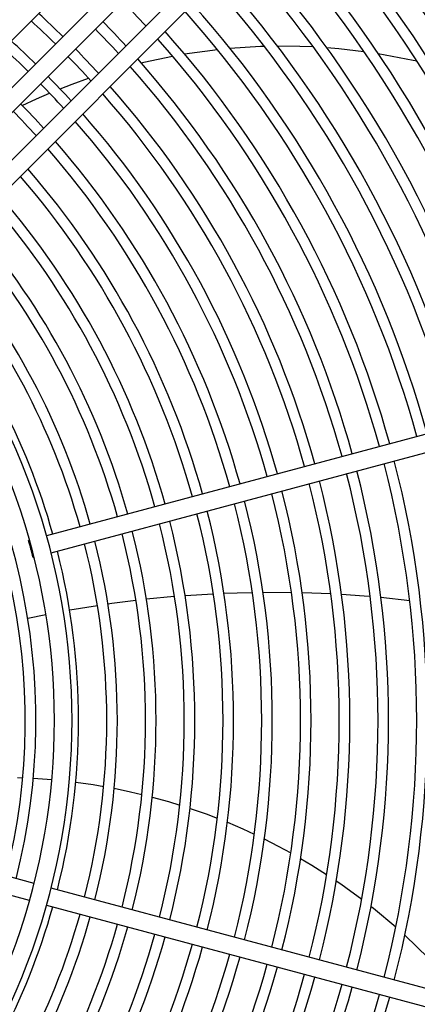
# Model space of a CAD drawing. Header units: centimetres. Extents: x -92429 to 178773, y 2337 to 428125.
# Tile 25 of 138: x 162490 to 162501, y 8920 to 8945. Entities that reach past the tile are written whole.
import ezdxf

# ---------------------------------------------------------------- set-up
doc = ezdxf.new("R2010")
doc.units = ezdxf.units.CM
doc.header["$LTSCALE"] = 50
doc.layers.add('WL_urządzenia', color=1, linetype='Continuous')

msp = doc.modelspace()

# ---------------------------------------------------------------- linework, layer by layer
at = {"layer": 'WL_urządzenia', "color": 1, "linetype": 'Continuous'}
for p, q in [((162501.598, 8956.505, 2170), (162477.632, 8932.539, 2170)), ((162479.205, 8930.966, 2170), (162503.171, 8954.932, 2170)), ((162503.498, 8954.604, 2170), (162479.47, 8930.576, 2170)), ((162496.812, 8950.474, 2170), (162486.193, 8939.855, 2170)), ((162486.52, 8939.527, 2170), (162497.14, 8950.146, 2170)), ((162495.75, 8944.713, 2170), (162496.551, 8944.764, 2170)), ((162496.551, 8944.764, 2170), (162496.651, 8944.767, 2170)), ((162496.996, 8944.774, 2170), (162497.591, 8944.768, 2170)), ((162497.591, 8944.768, 2170), (162497.934, 8944.755, 2170)), ((162498.294, 8944.733, 2170), (162498.617, 8944.706, 2170)), ((162498.617, 8944.706, 2170), (162499.272, 8944.63, 2170)), ((162493.489, 8944.345, 2170), (162494.24, 8944.505, 2170)), ((162494.557, 8944.561, 2170), (162495.419, 8944.68, 2170)), ((162499.646, 8944.575, 2170), (162500.571, 8944.398, 2170)), ((162493.415, 8944.327, 2170), (162493.489, 8944.345, 2170)), ((162500.571, 8944.398, 2170), (162500.664, 8944.377, 2170)), ((162491.601, 8943.768, 2170), (162492.034, 8943.923, 2170)), ((162491.281, 8943.644, 2170), (162491.601, 8943.768, 2170)), ((162490.661, 8943.38, 2170), (162491.006, 8943.53, 2170)), ((162490.289, 8943.206, 2170), (162490.661, 8943.38, 2170)), ((162505.433, 8935.782, 2170), (162490.927, 8931.895, 2170)), ((162491.047, 8931.447, 2170), (162505.553, 8935.334, 2170)), ((162490.479, 8931.775, 2170), (162490.456, 8931.769, 2170)), ((162490.576, 8931.321, 2170), (162490.599, 8931.327, 2170)), ((162493.277, 8930.193, 2170), (162492.642, 8930.112, 2170)), ((162494.284, 8930.295, 2170), (162493.554, 8930.225, 2170)), ((162494.293, 8930.296, 2170), (162494.284, 8930.295, 2170)), ((162495.313, 8930.364, 2170), (162494.571, 8930.318, 2170)), ((162495.943, 8930.39, 2170), (162495.593, 8930.377, 2170)), ((162496.339, 8930.399, 2170), (162495.943, 8930.39, 2170)), ((162497.368, 8930.399, 2170), (162496.619, 8930.402, 2170)), ((162498.402, 8930.365, 2170), (162497.65, 8930.393, 2170)), ((162499.278, 8930.308, 2170), (162498.684, 8930.349, 2170)), ((162499.438, 8930.295, 2170), (162499.278, 8930.308, 2170)), ((162500.478, 8930.189, 2170), (162499.722, 8930.27, 2170)), ((162492.267, 8930.058, 2170), (162491.536, 8929.938, 2170)), ((162492.642, 8930.112, 2170), (162492.542, 8930.098, 2170)), ((162490.911, 8929.821, 2170), (162490.433, 8929.723, 2170)), ((162490.167, 8925.541, 2170), (162490.3, 8925.536, 2170)), ((162490.578, 8925.523, 2170), (162491.065, 8925.488, 2170)), ((162491.697, 8925.42, 2170), (162492.15, 8925.355, 2170)), ((162492.15, 8925.355, 2170), (162492.43, 8925.308, 2170)), ((162492.705, 8925.257, 2170), (162493.138, 8925.166, 2170)), ((162493.138, 8925.166, 2170), (162493.434, 8925.097, 2170)), ((162493.706, 8925.027, 2170), (162494.134, 8924.908, 2170)), ((162494.134, 8924.908, 2170), (162494.43, 8924.818, 2170)), ((162490.599, 8922.755, 2170), (162483.391, 8924.686, 2170)), ((162494.7, 8924.73, 2170), (162495.122, 8924.582, 2170)), ((162495.122, 8924.582, 2170), (162495.416, 8924.471, 2170)), ((162495.683, 8924.364, 2170), (162496.088, 8924.191, 2170)), ((162490.479, 8922.307, 2170), (162483.272, 8924.238, 2170)), ((162496.088, 8924.191, 2170), (162496.39, 8924.053, 2170)), ((162496.654, 8923.926, 2170), (162497.02, 8923.74, 2170)), ((162497.02, 8923.74, 2170), (162497.351, 8923.561, 2170)), ((162497.61, 8923.414, 2170), (162497.904, 8923.238, 2170)), ((162497.904, 8923.238, 2170), (162498.293, 8922.993, 2170)), ((162498.547, 8922.824, 2170), (162498.665, 8922.743, 2170)), ((162498.665, 8922.743, 2170), (162498.796, 8922.651, 2170)), ((162505.553, 8918.748, 2170), (162491.047, 8922.635, 2170)), ((162498.796, 8922.651, 2170), (162499.215, 8922.345, 2170)), ((162490.927, 8922.187, 2170), (162505.433, 8918.3, 2170)), ((162499.462, 8922.153, 2170), (162499.522, 8922.106, 2170)), ((162499.522, 8922.106, 2170), (162500.11, 8921.612, 2170)), ((162500.349, 8921.397, 2170), (162500.974, 8920.791, 2170))]:
    msp.add_line(p, q, dxfattribs=at)
for points in [[(162490.576, 8931.321, -0.037253), (162490.524, 8931.547, -0.037253), (162490.456, 8931.769)], [(162490.456, 8931.769, -0.037253), (162490.508, 8931.543)], [(162490.508, 8931.543, -0.037253), (162490.576, 8931.321)]]:
    msp.add_lwpolyline(points, format="xyb", dxfattribs=at)
msp.add_circle((162473.707, 8927.041, 2170), 47.277, dxfattribs=at)
for radius, start, end in [(47.277, 319.4416, 310.5584), (42.566, 317.9961, 312.0039), (42.222, 318.0205, 311.9795), (42.012, 318.0356, 311.9644), (36.501, 15.3638, 42.5256), (36.223, 15.3666, 42.5065), (35.732, 15.3716, 42.4723), (36.011, 15.3687, 42.4918), (35.52, 15.3738, 42.4571), (35.029, 15.3791, 42.4215), (35.242, 15.3768, 42.4371), (34.751, 15.3821, 42.4008), (34.26, 15.3876, 42.3636), (34.538, 15.3845, 42.3848), (34.048, 15.39, 42.3471), (33.769, 15.3932, 42.3252), (33.372, 317.7066, 42.2934), (32.908, 317.7448, 42.2552), (32.329, 15.4107, 42.206), (32.051, 15.4143, 42.1817), (31.032, 15.4279, 42.0891), (31.31, 15.4241, 42.1149), (30.291, 15.4384, 42.0178), (30.013, 15.4424, 41.9901), (29.272, 15.4536, 41.9139), (28.994, 15.458, 41.8843), (26.956, 42.6349, 44.5074), (28.253, 15.47, 41.8025), (25.196, 45.527, 47.5304), (27.975, 15.4747, 41.7707), (24.918, 45.5329, 47.5587), (25.937, 42.5419, 44.488), (26.215, 42.568, 44.4935), (26.956, 15.4926, 41.6484), (27.234, 15.4876, 41.6827), (23.899, 45.5556, 47.6679), (24.177, 45.5492, 47.6372), (25.196, 42.4696, 44.473), (24.918, 42.4413, 44.4671), (26.215, 15.5065, 41.5536), (25.937, 15.512, 41.5166), (24.177, 42.3628, 44.4508), (23.899, 42.3321, 44.4444), (25.196, 15.527, 41.414), (24.918, 15.5329, 41.374), (23.158, 42.2467, 44.4266), (22.88, 42.2132, 44.4196), (24.177, 15.5492, 41.2627), (23.899, 15.5556, 41.2191), (23.158, 15.5734, 41.098), (22.88, 15.5804, 41.0505), (21.861, 15.6074, 40.8661), (22.139, 15.5998, 40.9181), (21.12, 15.6287, 40.7208), (20.842, 15.6371, 40.6636), (20.101, 15.6606, 40.5034), (19.823, 15.6699, 40.4402), (19.082, 15.6959, 40.2628), (18.804, 15.7062, 40.1926), (17.891, 320.0533, 39.9467), (18.063, 15.7351, 39.9949), (17.428, 320.1881, 39.8119), (16.94, 345.7839, 39.6621), (16.662, 345.797, 39.5728), (27.234, 345.4876, 14.5124), (26.215, 345.5065, 14.4935), (26.956, 345.4926, 14.5074), (25.196, 345.527, 14.473), (25.937, 345.512, 14.488), (24.177, 345.5492, 14.4508), (24.918, 345.5329, 14.4671), (23.158, 345.5734, 14.4266), (23.899, 345.5556, 14.4444), (22.139, 345.5998, 14.4002), (22.88, 345.5804, 14.4196), (21.12, 345.6287, 14.3713), (21.861, 345.6074, 14.3926), (20.101, 345.6606, 14.3394), (20.842, 345.6371, 14.3629), (19.082, 345.6959, 14.3041), (19.823, 345.6699, 14.3301), (18.063, 345.7351, 14.2649), (18.804, 345.7062, 14.2938), (18.063, 320.0051, 344.2649), (18.804, 319.8074, 344.2938), (19.082, 319.7372, 344.3041), (19.823, 319.5598, 344.3301), (20.101, 319.4966, 344.3394), (20.842, 319.3364, 344.3629), (21.12, 319.2792, 344.3713), (21.861, 319.1339, 344.3926), (22.139, 319.0819, 344.4002), (22.88, 318.9495, 344.4196), (23.158, 318.902, 344.4266), (23.899, 318.7809, 344.4444), (24.177, 318.7373, 344.4508), (24.918, 318.626, 344.4671), (25.196, 318.586, 344.473), (25.937, 318.4834, 344.488), (26.215, 318.4464, 344.4935), (26.956, 318.3516, 344.5074), (27.234, 318.3173, 344.5124)]:
    msp.add_arc((162473.707, 8927.041, 2170), radius, start, end, dxfattribs=at)

doc.saveas('drawing.dxf')
